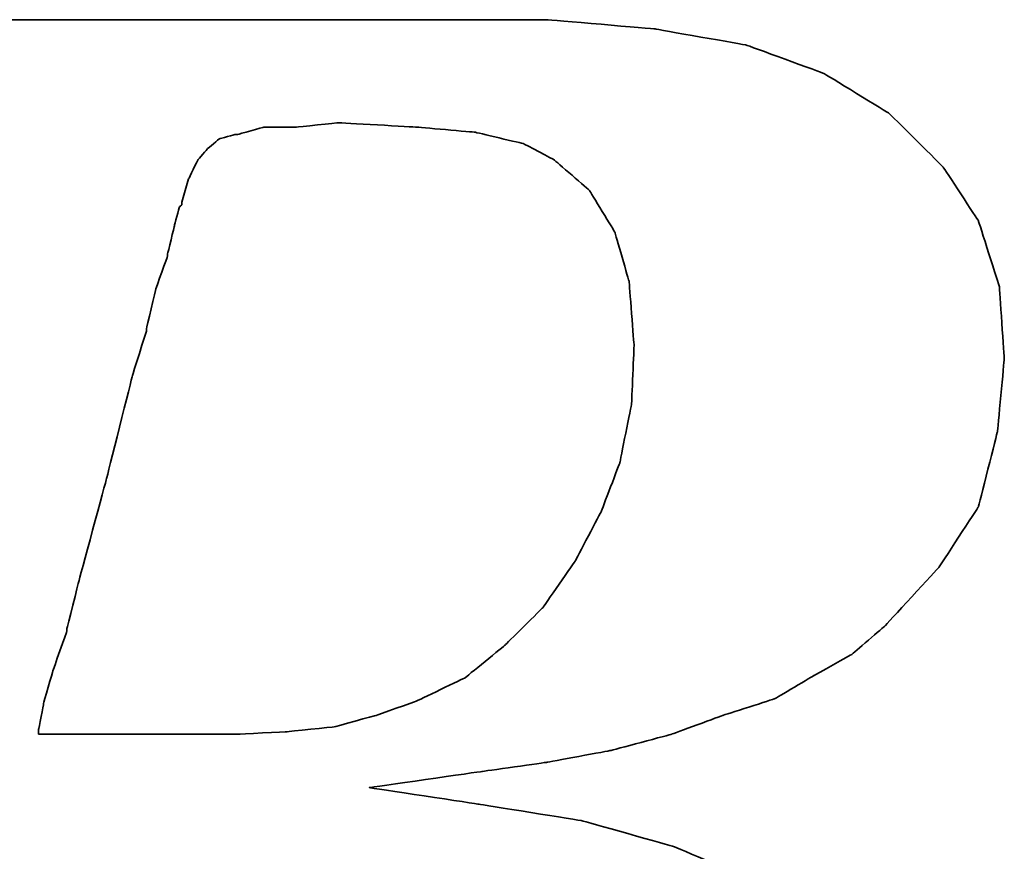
# Model space of a CAD drawing. Header units: millimetres. Extents: x -18 to 587, y -97 to 102.
# Tile 22 of 42: x 433.93 to 436.55, y -40.92 to -38.7. Entities that reach past the tile are written whole.
import ezdxf

# ---------------------------------------------------------------- set-up
doc = ezdxf.new("R2010")
doc.units = ezdxf.units.MM
doc.header["$LTSCALE"] = 0.15
doc.layers.add('DIM', color=4, linetype='CONTINUOUS')
doc.layers.add('layer 1', color=7, linetype='CONTINUOUS')

# ---------------------------------------------------------------- blocks, each defined once
blk = doc.blocks.new('TBI MOTION logo(完整正式版)')
at = {"layer": 'layer 1', "color": 22, "lineweight": 35}
for points, knots in [([(-64.65375, -6.86375), (-64.65375, -6.86375), (-64.84375, -7.29625), (-64.84375, -7.29625), (-64.84375, -7.29625), (-64.84375, -7.29625), (-64.86875, -7.34375), (-64.86875, -7.34375), (-64.86875, -7.34375), (-64.86875, -7.34375), (-64.86875, -7.36875), (-64.86875, -7.36875), (-64.86875, -7.36875), (-64.86875, -7.36875), (-65.15375, -7.65375), (-65.15375, -7.65375), (-65.15375, -7.65375), (-65.15375, -7.65375), (-65.17875, -7.65375), (-65.17875, -7.65375), (-65.17875, -7.65375), (-65.17875, -7.65375), (-65.20375, -7.67875), (-65.20375, -7.67875), (-65.20375, -7.67875), (-65.20375, -7.67875), (-65.58875, -7.87125), (-65.58875, -7.87125), (-65.58875, -7.87125), (-65.58875, -7.87125), (-65.63375, -7.87125), (-65.63375, -7.87125), (-65.63375, -7.87125), (-65.63375, -7.87125), (-65.65875, -7.89375), (-65.65875, -7.89375), (-65.65875, -7.89375), (-65.65875, -7.89375), (-66.09375, -7.94375), (-66.09375, -7.94375), (-66.09375, -7.94375), (-66.09375, -7.94375), (-66.11375, -7.94375), (-66.11375, -7.94375), (-66.11375, -7.94375), (-66.11375, -7.94375), (-66.16375, -7.94375), (-66.16375, -7.94375), (-66.16375, -7.94375), (-66.16375, -7.94375), (-66.30875, -7.94375), (-66.30875, -7.94375), (-66.30875, -7.94375), (-66.30875, -7.94375), (-66.69375, -7.94375), (-66.69375, -7.94375), (-66.69375, -7.94375), (-66.69375, -7.94375), (-67.07375, -7.94375), (-67.07375, -7.94375), (-67.07375, -7.94375), (-67.07375, -7.94375), (-67.12375, -7.94375), (-67.12375, -7.94375), (-67.12375, -7.94375), (-67.12375, -7.94375), (-67.12375, -7.96625), (-67.12375, -7.96625), (-67.12375, -7.96625), (-67.12375, -7.96625), (-67.14875, -7.99125), (-67.14875, -7.99125), (-67.14875, -7.99125), (-67.14875, -7.99125), (-67.24375, -8.34875), (-67.24375, -8.34875), (-67.24375, -8.34875), (-67.24375, -8.34875), (-67.31375, -8.68625), (-67.31375, -8.68625), (-67.31375, -8.68625), (-67.31375, -8.68625), (-67.26875, -8.68625), (-67.26875, -8.68625), (-67.26875, -8.68625), (-67.26875, -8.68625), (-67.07375, -8.68625), (-67.07375, -8.68625), (-67.07375, -8.68625), (-67.07375, -8.68625), (-66.54875, -8.68625), (-66.54875, -8.68625), (-66.54875, -8.68625), (-66.54875, -8.68625), (-65.82625, -8.68625), (-65.82625, -8.68625), (-65.82625, -8.68625), (-65.82625, -8.68625), (-65.01375, -8.68625), (-65.01375, -8.68625), (-65.01375, -8.68625), (-65.01375, -8.68625), (-64.05375, -8.68625), (-64.05375, -8.68625), (-64.05375, -8.68625), (-64.05375, -8.68625), (-62.08375, -8.68625), (-62.08375, -8.68625), (-62.08375, -8.68625), (-62.08375, -8.68625), (-60.06875, -8.68625), (-60.06875, -8.68625), (-60.06875, -8.68625), (-60.06875, -8.68625), (-59.10875, -8.68625), (-59.10875, -8.68625), (-59.10875, -8.68625), (-59.10875, -8.68625), (-58.29375, -8.68625), (-58.29375, -8.68625), (-58.29375, -8.68625), (-58.29375, -8.68625), (-57.57375, -8.68625), (-57.57375, -8.68625), (-57.57375, -8.68625), (-57.57375, -8.68625), (-57.04875, -8.68625), (-57.04875, -8.68625), (-57.04875, -8.68625), (-57.04875, -8.68625), (-56.85375, -8.68625), (-56.85375, -8.68625), (-56.85375, -8.68625), (-56.85375, -8.68625), (-56.70875, -8.68625), (-56.70875, -8.68625), (-56.70875, -8.68625), (-56.70875, -8.68625), (-56.61375, -8.68625), (-56.61375, -8.68625), (-56.61375, -8.68625), (-56.61375, -8.68625), (-56.56875, -8.68625), (-56.56875, -8.68625), (-56.56875, -8.68625), (-56.56875, -8.68625), (-55.65375, -8.63875), (-55.65375, -8.63875), (-55.65375, -8.63875), (-55.65375, -8.63875), (-54.76875, -8.51875), (-54.76875, -8.51875), (-54.76875, -8.51875), (-54.76875, -8.51875), (-53.90375, -8.30375), (-53.90375, -8.30375), (-53.90375, -8.30375), (-53.90375, -8.30375), (-53.08875, -8.03875), (-53.08875, -8.03875), (-53.08875, -8.03875), (-53.08875, -8.03875), (-52.34375, -7.65375), (-52.34375, -7.65375), (-52.34375, -7.65375), (-52.34375, -7.65375), (-51.69875, -7.29625), (-51.69875, -7.29625), (-51.69875, -7.29625), (-51.69875, -7.29625), (-51.21875, -6.91125), (-51.21875, -6.91125), (-51.21875, -6.91125), (-51.21875, -6.91125), (-50.83375, -6.50375), (-50.83375, -6.50375), (-50.83375, -6.50375), (-50.83375, -6.50375), (-50.44875, -5.94875), (-50.44875, -5.94875), (-50.44875, -5.94875), (-50.44875, -5.94875), (-50.13875, -5.30375), (-50.13875, -5.30375), (-50.13875, -5.30375), (-50.13875, -5.30375), (-49.99375, -4.65375), (-49.99375, -4.65375), (-49.99375, -4.65375), (-49.99375, -4.65375), (-49.92375, -3.98375), (-49.92375, -3.98375), (-49.92375, -3.98375), (-49.92375, -3.98375), (-49.99375, -3.19374), (-49.99375, -3.19374), (-49.99375, -3.19374), (-49.99375, -3.19374), (-50.23374, -2.44874), (-50.23374, -2.44874), (-50.23374, -2.44874), (-50.23374, -2.44874), (-50.59375, -1.87374), (-50.59375, -1.87374), (-50.59375, -1.87374), (-50.59375, -1.87374), (-51.09875, -1.31874), (-51.09875, -1.31874), (-51.09875, -1.31874), (-51.09875, -1.31874), (-51.74375, -0.81875), (-51.74375, -0.81875), (-51.74375, -0.81875), (-51.74375, -0.81875), (-52.53875, -0.48125), (-52.53875, -0.48125), (-52.53875, -0.48125), (-52.53875, -0.48125), (-53.47375, -0.21875), (-53.47375, -0.21875), (-53.47375, -0.21875), (-53.47375, -0.21875), (-54.52875, -0.04874), (-54.52875, -0.04874), (-54.52875, -0.04874), (-54.52875, -0.04874), (-55.65375, 0.12125), (-55.65375, 0.12125), (-55.65375, 0.12125), (-55.65375, 0.12125), (-54.50375, 0.28624), (-54.50375, 0.28624), (-54.50375, 0.28624), (-54.50375, 0.28624), (-53.83375, 0.38124), (-53.83375, 0.38124), (-53.83375, 0.38124), (-53.83375, 0.38124), (-53.18375, 0.50125), (-53.18375, 0.50125), (-53.18375, 0.50125), (-53.18375, 0.50125), (-52.55875, 0.66874), (-52.55875, 0.66874), (-52.55875, 0.66874), (-52.55875, 0.66874), (-52.03375, 0.86124), (-52.03375, 0.86124), (-52.03375, 0.86124), (-52.03375, 0.86124), (-51.50374, 1.03124), (-51.50374, 1.03124), (-51.50374, 1.03124), (-51.50374, 1.03124), (-51.09875, 1.27125), (-51.09875, 1.27125), (-51.09875, 1.27125), (-51.09875, 1.27125), (-50.71375, 1.48624), (-50.71375, 1.48624), (-50.71375, 1.48624), (-50.71375, 1.48624), (-50.37625, 1.77625), (-50.37625, 1.77625), (-50.37625, 1.77625), (-50.37625, 1.77625), (-49.82375, 2.37625), (-49.82375, 2.37625), (-49.82375, 2.37625), (-49.82375, 2.37625), (-49.41875, 2.99625), (-49.41875, 2.99625), (-49.41875, 2.99625), (-49.41875, 2.99625), (-49.22375, 3.76625), (-49.22375, 3.76625), (-49.22375, 3.76625), (-49.22375, 3.76625), (-49.15375, 4.50874), (-49.15375, 4.50874), (-49.15375, 4.50874), (-49.15375, 4.50874), (-49.20375, 5.25125), (-49.20375, 5.25125), (-49.20375, 5.25125), (-49.20375, 5.25125), (-49.41875, 5.92625), (-49.41875, 5.92625), (-49.41875, 5.92625), (-49.41875, 5.92625), (-49.77875, 6.47625), (-49.77875, 6.47625), (-49.77875, 6.47625), (-49.77875, 6.47625), (-50.33125, 7.02624), (-50.33125, 7.02624), (-50.33125, 7.02624), (-50.33125, 7.02624), (-51.00125, 7.43625), (-51.00125, 7.43625), (-51.00125, 7.43625), (-51.00125, 7.43625), (-51.79375, 7.72625), (-51.79375, 7.72625), (-51.79375, 7.72625), (-51.79375, 7.72625), (-52.72875, 7.89124), (-52.72875, 7.89124), (-52.72875, 7.89124), (-52.72875, 7.89124), (-53.83375, 7.98625), (-53.83375, 7.98625), (-53.83375, 7.98625), (-53.83375, 7.98625), (-53.92875, 7.98625), (-53.92875, 7.98625), (-53.92875, 7.98625), (-53.92875, 7.98625), (-54.26375, 7.98625), (-54.26375, 7.98625), (-54.26375, 7.98625), (-54.26375, 7.98625), (-54.74375, 7.98625), (-54.74375, 7.98625), (-54.74375, 7.98625), (-54.74375, 7.98625), (-55.36875, 7.98625), (-55.36875, 7.98625), (-55.36875, 7.98625), (-55.36875, 7.98625), (-56.13375, 7.98625), (-56.13375, 7.98625), (-56.13375, 7.98625), (-56.13375, 7.98625), (-56.94875, 7.98625), (-56.94875, 7.98625), (-56.94875, 7.98625), (-56.94875, 7.98625), (-58.77625, 7.98625), (-58.77625, 7.98625), (-58.77625, 7.98625), (-58.77625, 7.98625), (-60.59875, 7.98625), (-60.59875, 7.98625), (-60.59875, 7.98625), (-60.59875, 7.98625), (-61.41375, 7.98625), (-61.41375, 7.98625), (-61.41375, 7.98625), (-61.41375, 7.98625), (-62.17875, 7.98625), (-62.17875, 7.98625), (-62.17875, 7.98625), (-62.17875, 7.98625), (-62.80375, 7.98625), (-62.80375, 7.98625), (-62.80375, 7.98625), (-62.80375, 7.98625), (-63.30625, 7.98625), (-63.30625, 7.98625), (-63.30625, 7.98625), (-63.30625, 7.98625), (-63.57375, 7.98625), (-63.57375, 7.98625), (-63.57375, 7.98625), (-63.57375, 7.98625), (-63.57375, 7.96375), (-63.57375, 7.96375), (-63.57375, 7.96375), (-63.57375, 7.96375), (-63.59875, 7.94125), (-63.59875, 7.94125), (-63.59875, 7.94125), (-63.59875, 7.94125), (-63.69375, 7.55625), (-63.69375, 7.55625), (-63.69375, 7.55625), (-63.69375, 7.55625), (-63.76375, 7.24624), (-63.76375, 7.24624), (-63.76375, 7.24624), (-63.76375, 7.24624), (-63.23875, 7.24624), (-63.23875, 7.24624), (-63.23875, 7.24624), (-63.23875, 7.24624), (-62.75875, 7.24624), (-62.75875, 7.24624), (-62.75875, 7.24624), (-62.75875, 7.24624), (-62.61125, 7.24624), (-62.61125, 7.24624), (-62.61125, 7.24624), (-62.61125, 7.24624), (-62.56625, 7.24624), (-62.56625, 7.24624), (-62.56625, 7.24624), (-62.56625, 7.24624), (-62.22875, 7.24624), (-62.22875, 7.24624), (-62.22875, 7.24624), (-62.22875, 7.24624), (-62.20375, 7.24624), (-62.20375, 7.24624), (-62.20375, 7.24624), (-62.20375, 7.24624), (-62.17875, 7.21875), (-62.17875, 7.21875), (-62.17875, 7.21875), (-62.17875, 7.21875), (-61.96375, 7.17125), (-61.96375, 7.17125), (-61.96375, 7.17125), (-61.96375, 7.17125), (-61.72375, 7.12624), (-61.72375, 7.12624), (-61.72375, 7.12624), (-61.72375, 7.12624), (-61.70375, 7.12624), (-61.70375, 7.12624), (-61.70375, 7.12624), (-61.70375, 7.12624), (-61.55875, 7.07624), (-61.55875, 7.07624), (-61.55875, 7.07624), (-61.55875, 7.07624), (-61.50875, 7.07624), (-61.50875, 7.07624), (-61.50875, 7.07624), (-61.50875, 7.07624), (-61.48375, 7.02624), (-61.48375, 7.02624), (-61.48375, 7.02624), (-61.48375, 7.02624), (-61.31875, 6.83375), (-61.31875, 6.83375), (-61.31875, 6.83375), (-61.31875, 6.83375), (-61.29375, 6.81125), (-61.29375, 6.81125), (-61.29375, 6.81125), (-61.29375, 6.81125), (-61.29375, 6.78625), (-61.29375, 6.78625), (-61.29375, 6.78625), (-61.29375, 6.78625), (-61.19875, 6.50124), (-61.19875, 6.50124), (-61.19875, 6.50124), (-61.19875, 6.50124), (-61.17375, 6.45124), (-61.17375, 6.45124), (-61.17375, 6.45124), (-61.17375, 6.45124), (-61.19875, 6.40625), (-61.19875, 6.40625), (-61.19875, 6.40625), (-61.19875, 6.40625), (-61.26875, 5.99624), (-61.26875, 5.99624), (-61.26875, 5.99624), (-61.26875, 5.99624), (-61.26875, 5.85125), (-61.26875, 5.85125), (-61.26875, 5.85125), (-61.26875, 5.85125), (-61.26875, 5.82625), (-61.26875, 5.82625), (-61.26875, 5.82625), (-61.26875, 5.82625), (-61.29375, 5.80625), (-61.29375, 5.80625), (-61.29375, 5.80625), (-61.29375, 5.80625), (-61.34125, 5.66125), (-61.34125, 5.66125), (-61.34125, 5.66125), (-61.34125, 5.66125), (-61.41375, 5.44625), (-61.41375, 5.44625), (-61.41375, 5.44625), (-61.41375, 5.44625), (-61.48375, 5.15625), (-61.48375, 5.15625), (-61.48375, 5.15625), (-61.48375, 5.15625), (-61.58375, 4.82124), (-61.58375, 4.82124), (-61.58375, 4.82124), (-61.58375, 4.82124), (-61.79875, 4.00375), (-61.79875, 4.00375), (-61.79875, 4.00375), (-61.79875, 4.00375), (-62.05875, 2.99625), (-62.05875, 2.99625), (-62.05875, 2.99625), (-62.05875, 2.99625), (-62.34875, 1.91625), (-62.34875, 1.91625), (-62.34875, 1.91625), (-62.34875, 1.91625), (-62.97375, -0.41124), (-62.97375, -0.41124), (-62.97375, -0.41124), (-62.97375, -0.41124), (-63.59875, -2.75875), (-63.59875, -2.75875), (-63.59875, -2.75875), (-63.59875, -2.75875), (-63.88375, -3.86374), (-63.88375, -3.86374), (-63.88375, -3.86374), (-63.88375, -3.86374), (-64.14875, -4.82374), (-64.14875, -4.82374), (-64.14875, -4.82374), (-64.14875, -4.82374), (-64.36375, -5.64125), (-64.36375, -5.64125), (-64.36375, -5.64125), (-64.36375, -5.64125), (-64.43625, -5.97625), (-64.43625, -5.97625), (-64.43625, -5.97625), (-64.43625, -5.97625), (-64.50875, -6.28625), (-64.50875, -6.28625), (-64.50875, -6.28625), (-64.50875, -6.28625), (-64.50875, -6.30875), (-64.50875, -6.30875), (-64.50875, -6.30875), (-64.50875, -6.30875), (-64.57875, -6.50375), (-64.57875, -6.50375), (-64.57875, -6.50375), (-64.57875, -6.50375), (-64.62875, -6.69625), (-64.62875, -6.69625), (-64.62875, -6.69625), (-64.62875, -6.69625), (-64.62875, -6.76875), (-64.62875, -6.76875), (-64.62875, -6.76875), (-64.62875, -6.76875), (-64.62875, -6.81375), (-64.62875, -6.81375), (-64.62875, -6.81375), (-64.62875, -6.81375), (-64.62875, -6.83875), (-64.62875, -6.83875), (-64.62875, -6.83875), (-64.62875, -6.83875), (-64.65375, -6.86375), (-64.65375, -6.86375)], [0, 0, 0, 0, 0.00719424, 0.00719424, 0.00719424, 0.00719425, 0.01438849, 0.01438849, 0.01438849, 0.0143885, 0.02158273, 0.02158273, 0.02158273, 0.02158274, 0.02877698, 0.02877698, 0.02877698, 0.02877699, 0.03597122, 0.03597122, 0.03597122, 0.03597123, 0.04316547, 0.04316547, 0.04316547, 0.04316548, 0.05035971, 0.05035971, 0.05035971, 0.05035972, 0.05755396, 0.05755396, 0.05755396, 0.05755397, 0.0647482, 0.0647482, 0.0647482, 0.06474821, 0.07194245, 0.07194245, 0.07194245, 0.07194246, 0.07913669, 0.07913669, 0.07913669, 0.0791367, 0.08633094, 0.08633094, 0.08633094, 0.08633095, 0.09352518, 0.09352518, 0.09352518, 0.09352519, 0.10071942, 0.10071942, 0.10071942, 0.10071943, 0.10791367, 0.10791367, 0.10791367, 0.10791368, 0.11510791, 0.11510791, 0.11510791, 0.11510792, 0.12230216, 0.12230216, 0.12230216, 0.12230217, 0.1294964, 0.1294964, 0.1294964, 0.12949641, 0.13669065, 0.13669065, 0.13669065, 0.13669066, 0.14388489, 0.14388489, 0.14388489, 0.1438849, 0.15107914, 0.15107914, 0.15107914, 0.15107915, 0.15827338, 0.15827338, 0.15827338, 0.15827339, 0.16546763, 0.16546763, 0.16546763, 0.16546764, 0.17266187, 0.17266187, 0.17266187, 0.17266188, 0.17985612, 0.17985612, 0.17985612, 0.17985613, 0.18705036, 0.18705036, 0.18705036, 0.18705037, 0.1942446, 0.1942446, 0.1942446, 0.19424461, 0.20143885, 0.20143885, 0.20143885, 0.20143886, 0.20863309, 0.20863309, 0.20863309, 0.2086331, 0.21582734, 0.21582734, 0.21582734, 0.21582735, 0.22302158, 0.22302158, 0.22302158, 0.22302159, 0.23021583, 0.23021583, 0.23021583, 0.23021584, 0.23741007, 0.23741007, 0.23741007, 0.23741008, 0.24460432, 0.24460432, 0.24460432, 0.24460433, 0.25179856, 0.25179856, 0.25179856, 0.25179857, 0.25899281, 0.25899281, 0.25899281, 0.25899282, 0.26618705, 0.26618705, 0.26618705, 0.26618706, 0.27338129, 0.27338129, 0.27338129, 0.2733813, 0.28057554, 0.28057554, 0.28057554, 0.28057555, 0.28776978, 0.28776978, 0.28776978, 0.28776979, 0.29496403, 0.29496403, 0.29496403, 0.29496404, 0.30215827, 0.30215827, 0.30215827, 0.30215828, 0.30935252, 0.30935252, 0.30935252, 0.30935253, 0.31654676, 0.31654676, 0.31654676, 0.31654677, 0.32374101, 0.32374101, 0.32374101, 0.32374102, 0.33093525, 0.33093525, 0.33093525, 0.33093526, 0.3381295, 0.3381295, 0.3381295, 0.33812951, 0.34532374, 0.34532374, 0.34532374, 0.34532375, 0.35251799, 0.35251799, 0.35251799, 0.352518, 0.35971223, 0.35971223, 0.35971223, 0.35971224, 0.36690647, 0.36690647, 0.36690647, 0.36690648, 0.37410072, 0.37410072, 0.37410072, 0.37410073, 0.38129496, 0.38129496, 0.38129496, 0.38129497, 0.38848921, 0.38848921, 0.38848921, 0.38848922, 0.39568345, 0.39568345, 0.39568345, 0.39568346, 0.4028777, 0.4028777, 0.4028777, 0.40287771, 0.41007194, 0.41007194, 0.41007194, 0.41007195, 0.41726619, 0.41726619, 0.41726619, 0.4172662, 0.42446043, 0.42446043, 0.42446043, 0.42446044, 0.43165468, 0.43165468, 0.43165468, 0.43165469, 0.43884892, 0.43884892, 0.43884892, 0.43884893, 0.44604317, 0.44604317, 0.44604317, 0.44604318, 0.45323741, 0.45323741, 0.45323741, 0.45323742, 0.46043165, 0.46043165, 0.46043165, 0.46043166, 0.4676259, 0.4676259, 0.4676259, 0.46762591, 0.47482014, 0.47482014, 0.47482014, 0.47482015, 0.48201439, 0.48201439, 0.48201439, 0.4820144, 0.48920863, 0.48920863, 0.48920863, 0.48920864, 0.49640288, 0.49640288, 0.49640288, 0.49640289, 0.50359712, 0.50359712, 0.50359712, 0.50359713, 0.51079137, 0.51079137, 0.51079137, 0.51079138, 0.51798561, 0.51798561, 0.51798561, 0.51798562, 0.52517986, 0.52517986, 0.52517986, 0.52517987, 0.5323741, 0.5323741, 0.5323741, 0.53237411, 0.53956835, 0.53956835, 0.53956835, 0.53956836, 0.54676259, 0.54676259, 0.54676259, 0.5467626, 0.55395683, 0.55395683, 0.55395683, 0.55395684, 0.56115108, 0.56115108, 0.56115108, 0.56115109, 0.56834532, 0.56834532, 0.56834532, 0.56834533, 0.57553957, 0.57553957, 0.57553957, 0.57553958, 0.58273381, 0.58273381, 0.58273381, 0.58273382, 0.58992806, 0.58992806, 0.58992806, 0.58992807, 0.5971223, 0.5971223, 0.5971223, 0.59712231, 0.60431655, 0.60431655, 0.60431655, 0.60431656, 0.61151079, 0.61151079, 0.61151079, 0.6115108, 0.61870504, 0.61870504, 0.61870504, 0.61870505, 0.62589928, 0.62589928, 0.62589928, 0.62589929, 0.63309353, 0.63309353, 0.63309353, 0.63309354, 0.64028777, 0.64028777, 0.64028777, 0.64028778, 0.64748201, 0.64748201, 0.64748201, 0.64748202, 0.65467626, 0.65467626, 0.65467626, 0.65467627, 0.6618705, 0.6618705, 0.6618705, 0.66187051, 0.66906475, 0.66906475, 0.66906475, 0.66906476, 0.67625899, 0.67625899, 0.67625899, 0.676259, 0.68345324, 0.68345324, 0.68345324, 0.68345325, 0.69064748, 0.69064748, 0.69064748, 0.69064749, 0.69784173, 0.69784173, 0.69784173, 0.69784174, 0.70503597, 0.70503597, 0.70503597, 0.70503598, 0.71223022, 0.71223022, 0.71223022, 0.71223023, 0.71942446, 0.71942446, 0.71942446, 0.71942447, 0.72661871, 0.72661871, 0.72661871, 0.72661872, 0.73381295, 0.73381295, 0.73381295, 0.73381296, 0.74100719, 0.74100719, 0.74100719, 0.7410072, 0.74820144, 0.74820144, 0.74820144, 0.74820145, 0.75539568, 0.75539568, 0.75539568, 0.75539569, 0.76258993, 0.76258993, 0.76258993, 0.76258994, 0.76978417, 0.76978417, 0.76978417, 0.76978418, 0.77697842, 0.77697842, 0.77697842, 0.77697843, 0.78417266, 0.78417266, 0.78417266, 0.78417267, 0.79136691, 0.79136691, 0.79136691, 0.79136692, 0.79856115, 0.79856115, 0.79856115, 0.79856116, 0.8057554, 0.8057554, 0.8057554, 0.80575541, 0.81294964, 0.81294964, 0.81294964, 0.81294965, 0.82014388, 0.82014388, 0.82014388, 0.82014389, 0.82733813, 0.82733813, 0.82733813, 0.82733814, 0.83453237, 0.83453237, 0.83453237, 0.83453238, 0.84172662, 0.84172662, 0.84172662, 0.84172663, 0.84892086, 0.84892086, 0.84892086, 0.84892087, 0.85611511, 0.85611511, 0.85611511, 0.85611512, 0.86330935, 0.86330935, 0.86330935, 0.86330936, 0.8705036, 0.8705036, 0.8705036, 0.87050361, 0.87769784, 0.87769784, 0.87769784, 0.87769785, 0.88489209, 0.88489209, 0.88489209, 0.8848921, 0.89208633, 0.89208633, 0.89208633, 0.89208634, 0.89928058, 0.89928058, 0.89928058, 0.89928059, 0.90647482, 0.90647482, 0.90647482, 0.90647483, 0.91366906, 0.91366906, 0.91366906, 0.91366907, 0.92086331, 0.92086331, 0.92086331, 0.92086332, 0.92805755, 0.92805755, 0.92805755, 0.92805756, 0.9352518, 0.9352518, 0.9352518, 0.93525181, 0.94244604, 0.94244604, 0.94244604, 0.94244605, 0.94964029, 0.94964029, 0.94964029, 0.9496403, 0.95683453, 0.95683453, 0.95683453, 0.95683454, 0.96402878, 0.96402878, 0.96402878, 0.96402879, 0.97122302, 0.97122302, 0.97122302, 0.97122303, 0.97841727, 0.97841727, 0.97841727, 0.97841728, 0.98561151, 0.98561151, 0.98561151, 0.98561152, 0.99280576, 0.99280576, 0.99280576, 0.99280577, 1, 1, 1, 1]), ([(-57.50375, 6.35625), (-57.50375, 6.35625), (-57.57375, 6.11625), (-57.57375, 6.11625), (-57.57375, 6.11625), (-57.57375, 6.11625), (-57.57375, 6.09125), (-57.57375, 6.09125), (-57.57375, 6.09125), (-57.57375, 6.09125), (-57.59875, 6.06625), (-57.59875, 6.06625), (-57.59875, 6.06625), (-57.59875, 6.06625), (-57.64875, 5.87625), (-57.64875, 5.87625), (-57.64875, 5.87625), (-57.64875, 5.87625), (-57.71875, 5.58875), (-57.71875, 5.58875), (-57.71875, 5.58875), (-57.71875, 5.58875), (-57.71875, 5.56625), (-57.71875, 5.56625), (-57.71875, 5.56625), (-57.71875, 5.56625), (-57.83875, 5.23125), (-57.83875, 5.23125), (-57.83875, 5.23125), (-57.83875, 5.23125), (-57.93625, 4.82124), (-57.93625, 4.82124), (-57.93625, 4.82124), (-57.93625, 4.82124), (-57.93625, 4.79624), (-57.93625, 4.79624), (-57.93625, 4.79624), (-57.93625, 4.79624), (-58.07875, 4.34125), (-58.07875, 4.34125), (-58.07875, 4.34125), (-58.07875, 4.34125), (-58.34375, 3.28625), (-58.34375, 3.28625), (-58.34375, 3.28625), (-58.34375, 3.28625), (-58.62875, 2.23124), (-58.62875, 2.23124), (-58.62875, 2.23124), (-58.62875, 2.23124), (-58.74875, 1.75125), (-58.74875, 1.75125), (-58.74875, 1.75125), (-58.74875, 1.75125), (-58.74875, 1.72625), (-58.74875, 1.72625), (-58.74875, 1.72625), (-58.74875, 1.72625), (-58.89375, 1.31625), (-58.89375, 1.31625), (-58.89375, 1.31625), (-58.89375, 1.31625), (-58.98875, 0.98124), (-58.98875, 0.98124), (-58.98875, 0.98124), (-58.98875, 0.98124), (-59.03875, 0.71625), (-59.03875, 0.71625), (-59.03875, 0.71625), (-59.03875, 0.71625), (-59.03875, 0.66874), (-59.03875, 0.66874), (-59.03875, 0.66874), (-59.03875, 0.66874), (-58.91875, 0.66874), (-58.91875, 0.66874), (-58.91875, 0.66874), (-58.91875, 0.66874), (-58.53375, 0.66874), (-58.53375, 0.66874), (-58.53375, 0.66874), (-58.53375, 0.66874), (-58.10375, 0.66874), (-58.10375, 0.66874), (-58.10375, 0.66874), (-58.10375, 0.66874), (-57.66875, 0.66874), (-57.66875, 0.66874), (-57.66875, 0.66874), (-57.66875, 0.66874), (-57.33375, 0.66874), (-57.33375, 0.66874), (-57.33375, 0.66874), (-57.33375, 0.66874), (-57.09375, 0.66874), (-57.09375, 0.66874), (-57.09375, 0.66874), (-57.09375, 0.66874), (-56.99875, 0.66874), (-56.99875, 0.66874), (-56.99875, 0.66874), (-56.99875, 0.66874), (-56.49375, 0.69374), (-56.49375, 0.69374), (-56.49375, 0.69374), (-56.49375, 0.69374), (-56.01375, 0.74374), (-56.01375, 0.74374), (-56.01375, 0.74374), (-56.01375, 0.74374), (-55.58375, 0.86124), (-55.58375, 0.86124), (-55.58375, 0.86124), (-55.58375, 0.86124), (-55.17375, 1.00624), (-55.17375, 1.00624), (-55.17375, 1.00624), (-55.17375, 1.00624), (-54.67375, 1.24625), (-54.67375, 1.24625), (-54.67375, 1.24625), (-54.67375, 1.24625), (-54.26375, 1.58124), (-54.26375, 1.58124), (-54.26375, 1.58124), (-54.26375, 1.58124), (-53.87875, 1.96374), (-53.87875, 1.96374), (-53.87875, 1.96374), (-53.87875, 1.96374), (-53.54375, 2.44625), (-53.54375, 2.44625), (-53.54375, 2.44625), (-53.54375, 2.44625), (-53.27875, 2.95125), (-53.27875, 2.95125), (-53.27875, 2.95125), (-53.27875, 2.95125), (-53.08875, 3.45124), (-53.08875, 3.45124), (-53.08875, 3.45124), (-53.08875, 3.45124), (-52.96875, 4.05124), (-52.96875, 4.05124), (-52.96875, 4.05124), (-52.96875, 4.05124), (-52.94375, 4.65125), (-52.94375, 4.65125), (-52.94375, 4.65125), (-52.94375, 4.65125), (-52.99375, 5.30125), (-52.99375, 5.30125), (-52.99375, 5.30125), (-52.99375, 5.30125), (-53.13875, 5.80625), (-53.13875, 5.80625), (-53.13875, 5.80625), (-53.13875, 5.80625), (-53.39875, 6.23625), (-53.39875, 6.23625), (-53.39875, 6.23625), (-53.39875, 6.23625), (-53.75875, 6.54875), (-53.75875, 6.54875), (-53.75875, 6.54875), (-53.75875, 6.54875), (-54.07375, 6.71625), (-54.07375, 6.71625), (-54.07375, 6.71625), (-54.07375, 6.71625), (-54.57375, 6.83375), (-54.57375, 6.83375), (-54.57375, 6.83375), (-54.57375, 6.83375), (-55.17375, 6.88625), (-55.17375, 6.88625), (-55.17375, 6.88625), (-55.17375, 6.88625), (-55.96875, 6.93125), (-55.96875, 6.93125), (-55.96875, 6.93125), (-55.96875, 6.93125), (-56.39875, 6.88625), (-56.39875, 6.88625), (-56.39875, 6.88625), (-56.39875, 6.88625), (-56.42125, 6.88625), (-56.42125, 6.88625), (-56.42125, 6.88625), (-56.42125, 6.88625), (-56.73375, 6.88625), (-56.73375, 6.88625), (-56.73375, 6.88625), (-56.73375, 6.88625), (-56.99875, 6.81125), (-56.99875, 6.81125), (-56.99875, 6.81125), (-56.99875, 6.81125), (-57.02375, 6.81125), (-57.02375, 6.81125), (-57.02375, 6.81125), (-57.02375, 6.81125), (-57.18875, 6.76625), (-57.18875, 6.76625), (-57.18875, 6.76625), (-57.18875, 6.76625), (-57.30875, 6.66625), (-57.30875, 6.66625), (-57.30875, 6.66625), (-57.30875, 6.66625), (-57.40875, 6.54875), (-57.40875, 6.54875), (-57.40875, 6.54875), (-57.40875, 6.54875), (-57.50375, 6.35625), (-57.50375, 6.35625)], [0, 0, 0, 0, 0.01851852, 0.01851852, 0.01851852, 0.01851853, 0.03703704, 0.03703704, 0.03703704, 0.03703705, 0.05555556, 0.05555556, 0.05555556, 0.05555557, 0.07407407, 0.07407407, 0.07407407, 0.07407408, 0.09259259, 0.09259259, 0.09259259, 0.0925926, 0.11111111, 0.11111111, 0.11111111, 0.11111112, 0.12962963, 0.12962963, 0.12962963, 0.12962964, 0.14814815, 0.14814815, 0.14814815, 0.14814816, 0.16666667, 0.16666667, 0.16666667, 0.16666668, 0.18518519, 0.18518519, 0.18518519, 0.1851852, 0.2037037, 0.2037037, 0.2037037, 0.20370371, 0.22222222, 0.22222222, 0.22222222, 0.22222223, 0.24074074, 0.24074074, 0.24074074, 0.24074075, 0.25925926, 0.25925926, 0.25925926, 0.25925927, 0.27777778, 0.27777778, 0.27777778, 0.27777779, 0.2962963, 0.2962963, 0.2962963, 0.29629631, 0.31481481, 0.31481481, 0.31481481, 0.31481482, 0.33333333, 0.33333333, 0.33333333, 0.33333334, 0.35185185, 0.35185185, 0.35185185, 0.35185186, 0.37037037, 0.37037037, 0.37037037, 0.37037038, 0.38888889, 0.38888889, 0.38888889, 0.3888889, 0.40740741, 0.40740741, 0.40740741, 0.40740742, 0.42592593, 0.42592593, 0.42592593, 0.42592594, 0.44444444, 0.44444444, 0.44444444, 0.44444445, 0.46296296, 0.46296296, 0.46296296, 0.46296297, 0.48148148, 0.48148148, 0.48148148, 0.48148149, 0.5, 0.5, 0.5, 0.50000001, 0.51851852, 0.51851852, 0.51851852, 0.51851853, 0.53703704, 0.53703704, 0.53703704, 0.53703705, 0.55555556, 0.55555556, 0.55555556, 0.55555557, 0.57407407, 0.57407407, 0.57407407, 0.57407408, 0.59259259, 0.59259259, 0.59259259, 0.5925926, 0.61111111, 0.61111111, 0.61111111, 0.61111112, 0.62962963, 0.62962963, 0.62962963, 0.62962964, 0.64814815, 0.64814815, 0.64814815, 0.64814816, 0.66666667, 0.66666667, 0.66666667, 0.66666668, 0.68518519, 0.68518519, 0.68518519, 0.6851852, 0.7037037, 0.7037037, 0.7037037, 0.70370371, 0.72222222, 0.72222222, 0.72222222, 0.72222223, 0.74074074, 0.74074074, 0.74074074, 0.74074075, 0.75925926, 0.75925926, 0.75925926, 0.75925927, 0.77777778, 0.77777778, 0.77777778, 0.77777779, 0.7962963, 0.7962963, 0.7962963, 0.79629631, 0.81481481, 0.81481481, 0.81481481, 0.81481482, 0.83333333, 0.83333333, 0.83333333, 0.83333334, 0.85185185, 0.85185185, 0.85185185, 0.85185186, 0.87037037, 0.87037037, 0.87037037, 0.87037038, 0.88888889, 0.88888889, 0.88888889, 0.8888889, 0.90740741, 0.90740741, 0.90740741, 0.90740742, 0.92592593, 0.92592593, 0.92592593, 0.92592594, 0.94444444, 0.94444444, 0.94444444, 0.94444445, 0.96296296, 0.96296296, 0.96296296, 0.96296297, 0.98148148, 0.98148148, 0.98148148, 0.98148149, 1, 1, 1, 1])]:
    blk.add_open_spline(points, degree=3, knots=knots, dxfattribs=at)

msp = doc.modelspace()

# ---------------------------------------------------------------- block references
at = {"layer": 'DIM', "color": 0, "xscale": 0.2606204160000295, "yscale": 0.2606204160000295, "zscale": 0.2606204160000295}
msp.add_blockref('TBI MOTION logo(完整正式版)', (449.3648, -40.7856), dxfattribs=at)

doc.saveas('drawing.dxf')
